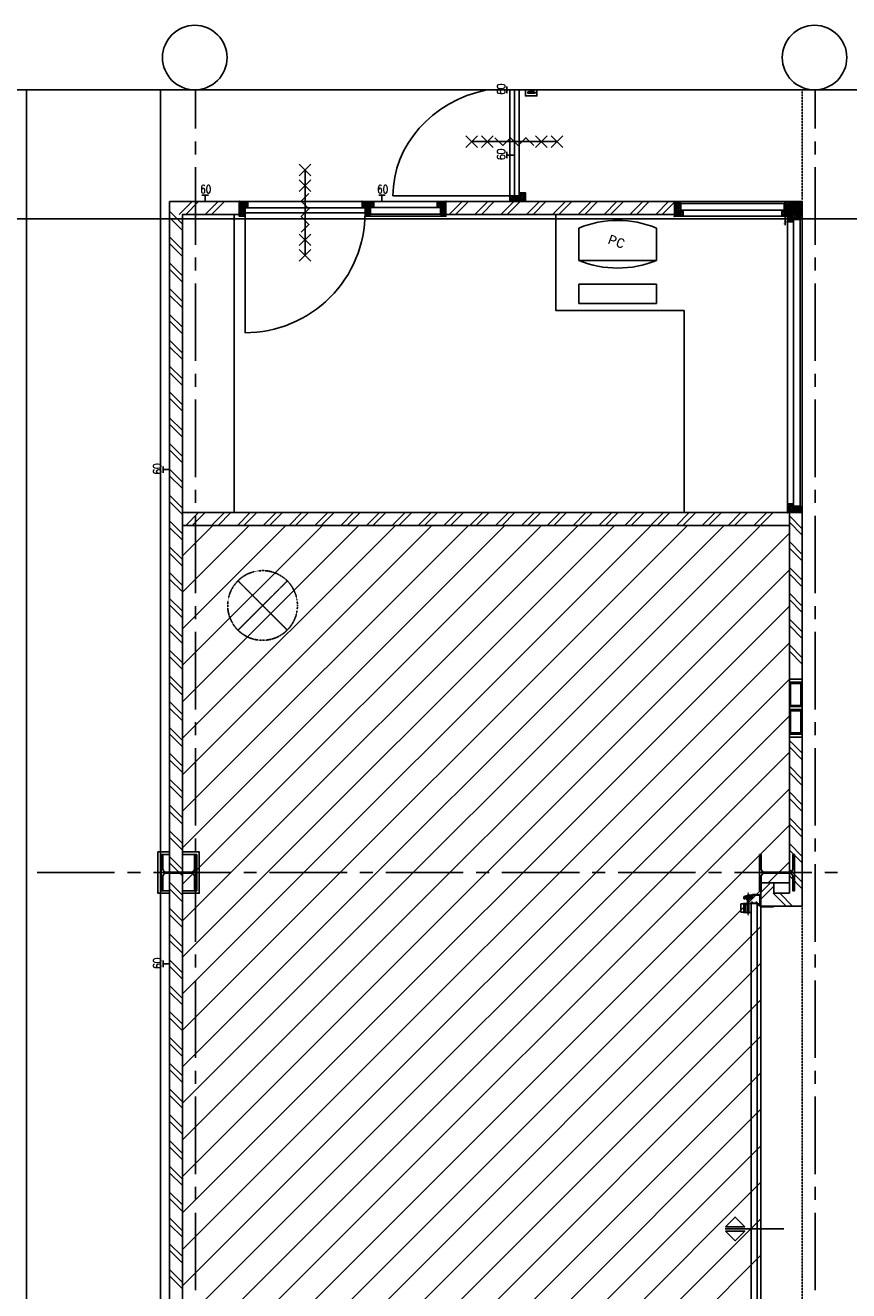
# Model space of a CAD drawing. Extents: x -66955 to 52345, y -20450 to 69550.
# Tile 33 of 94: x -54648 to -48270, y 59746 to 69550. Entities that reach past the tile are written whole.
import ezdxf
from ezdxf.enums import TextEntityAlignment as Align

# ---------------------------------------------------------------- set-up
doc = ezdxf.new("R2010")
doc.units = 0
doc.header["$MEASUREMENT"] = 0
for name, pattern in [('DASHDOT', [1, 0.5, -0.25, 0, -0.25]), ('DASHED', [0.75, 0.5, -0.25]), ('HIDDEN', [0.375, 0.25, -0.125])]:
    doc.linetypes.add(name, pattern=pattern)
doc.layers.get('DEFPOINTS').update_dxf_attribs({"linetype": 'CONTINUOUS'})
for name, color, linetype in [('-E2-', 7, 'CONTINUOUS'), ('BEGGR$--21-', 7, 'CONTINUOUS'), ('BEGGR$--22-', 7, 'CONTINUOUS'), ('BEGGR$--23-', 7, 'CONTINUOUS'), ('BEGGR$--28-', 7, 'CONTINUOUS'), ('BEGGR$--31-', 7, 'CONTINUOUS'), ('BEGGR$--32-', 7, 'CONTINUOUS'), ('BEGGR$--43-', 7, 'CONTINUOUS'), ('BEGGR$--71-', 7, 'CONTINUOUS'), ('BEGGR$--82-', 7, 'CONTINUOUS'), ('BEGGR$--85-', 7, 'CONTINUOUS'), ('BEGGR$--E5-', 7, 'CONTINUOUS'), ('BEGGR$--E6-', 7, 'CONTINUOUS'), ('STRAMIEN--05-', 7, 'CONTINUOUS'), ('STRAMIEN--E7-', 7, 'CONTINUOUS')]:
    doc.layers.add(name, color=color, linetype=linetype)
doc.styles.add('MONOTXT', font='MONOTXT', dxfattribs={"height": 0.2})
doc.styles.add('ROMANS', font='ROMANS', dxfattribs={"height": 0.2})
doc.styles.add('txt', font='TXT', dxfattribs={"height": 0.2})
doc.dimstyles.new('MSADIM', dxfattribs={"dimtxt": 175, "dimasz": 175, "dimexe": 87.5, "dimexo": -87.5, "dimgap": 0, "dimtad": 1, "dimdec": 0, "dimzin": 2, "dimtxsty": 'txt', "dimtsz": 175, "dimcen": 175, "dimazin": 3, "dimtfac": 1, "dimtdec": 0, "dimtofl": 0, "dimtmove": 0, "dimatfit": 3, "dimtvp": 87.5, "dimtolj": 1, "dimtzin": 2})

# ---------------------------------------------------------------- blocks, each defined once
blk = doc.blocks.new('*O0')
at = {"layer": '-E2-', "color": 7, "linetype": 'CONTINUOUS'}
for points in [[(42000, -89500), (42000, 0), (-76800, 0), (-76800, -89500)], [(-75800, -1000), (41000, -1000), (41000, -79500), (-75800, -79500), (-75800, -1000)], [(41000, -1000), (-75800, -1000), (-75800, -79500), (41000, -79500)]]:
    blk.add_lwpolyline(points, close=True, dxfattribs=at)
blk = doc.blocks.new('A0100S')
at = {"layer": '-E2-', "color": 7, "linetype": 'CONTINUOUS'}
blk.add_blockref('*O0', (-42000, 89500), dxfattribs=at)
blk = doc.blocks.new('*O578')
at = {"layer": 'BEGGR$--82-', "color": 7, "linetype": 'CONTINUOUS'}
for p, q in [((-300, 292.5), (-300, 42.5)), ((300, 292.6), (299.9, 42.5)), ((-300, 42.5), (299.9, 42.5)), ((-300, -142.4), (0, -142.5)), ((-300, -142.4), (-300, -292.5)), ((0, -142.5), (300, -142.5)), ((300, -142.5), (300, -292.5)), ((-300, -292.5), (-0.1, -292.5)), ((-0.1, -292.5), (300, -292.5))]:
    blk.add_line(p, q, dxfattribs=at)
at = {"layer": 'BEGGR$--82-', "color": 7, "linetype": 'CONTINUOUS', "extrusion": (0, 0, -1)}
for centre, start, end in [((0, -427.5), 67.38059, 112.62041), ((0, 762.5), 247.38065, 292.62035)]:
    blk.add_arc(centre, 780, start, end, dxfattribs=at)
at = {"layer": 'BEGGR$--82-', "color": 7, "linetype": 'CONTINUOUS', "style": 'MONOTXT'}
blk.add_text('PC', height=75, rotation=339.9995, dxfattribs=at).set_placement((-8.4, 187.9), align=Align.MIDDLE)
blk = doc.blocks.new('B28HE')
at = {"layer": 'BEGGR$--28-', "color": 5, "linetype": 'CONTINUOUS'}
for p, q in [((-4, -98), (-4, 98)), ((4, -98), (4, 98))]:
    blk.add_line(p, q, dxfattribs=at)
for points in [[(-28, 122), (-140, 122), (-140, 135), (140, 135), (140, 122), (28, 122)], [(-28, -122), (-140, -122), (-140, -135), (140, -135), (140, -122), (28, -122)]]:
    blk.add_lwpolyline(points, dxfattribs=at)
for centre, start, end in [((-28, 98), 0, 90), ((28, 98), 90, 180), ((-28, -98), 270, 360), ((28, -98), 180, 270)]:
    blk.add_arc(centre, 24, start, end, dxfattribs=at)
blk = doc.blocks.new('*O614')
at = {"layer": 'BEGGR$--32-', "color": 7, "linetype": 'CONTINUOUS'}
for p, q in [((-494.36, 800), (-508.5, 785.86)), ((-480.22, 800), (-508.5, 771.72)), ((-508.5, 800), (-461.5, 753)), ((-475.07, 791), (-508.5, 757.57)), ((-460.93, 791), (-508.5, 743.43)), ((-508.5, 785.86), (-461.5, 738.86)), ((-446.79, 791), (-504.79, 733)), ((-494.36, 800), (-452.36, 758)), ((-432.65, 791), (-490.65, 733)), ((-480.22, 800), (-478.5, 798.28)), ((-471.22, 791), (-438.22, 758)), ((-457.07, 791), (-424.07, 758)), ((-409.51, 800), (-451.51, 758)), ((-442.93, 791), (-410.5, 758.57)), ((-395.36, 800), (-437.36, 758)), ((-428.79, 791), (-401.79, 764)), ((-423.65, 800), (-424.5, 799.15)), ((-423.65, 800), (-394.5, 770.85)), ((-394.5, 786.72), (-423.22, 758)), ((-409.51, 800), (-394.5, 784.99)), ((-395.36, 800), (-394.5, 799.14)), ((-508.5, 771.72), (-469.78, 733)), ((-508.5, 757.57), (-483.93, 733)), ((-508.5, 743.43), (-498.07, 733)), ((-461.5, 748.01), (-476.51, 733)), ((-461.5, 733.86), (-462.36, 733)), ((-394.5, 772.58), (-403.08, 764)), ((-508.5, 235.85), (-503.35, 241)), ((-508.5, 221.71), (-489.21, 241)), ((-508.5, 207.57), (-475.07, 241)), ((-508.5, 193.43), (-461.5, 240.43)), ((-448.65, 176), (-508.5, 235.85)), ((-508.5, 179.28), (-461.5, 226.28)), ((-461.5, 174.71), (-508.5, 221.71)), ((-508.5, 165.14), (-457.64, 216)), ((-508.5, 151), (-443.5, 216)), ((-461.5, 160.57), (-508.5, 207.57)), ((-434.51, 176), (-499.51, 241)), ((-494.36, 151), (-429.36, 216)), ((-461.5, 217.14), (-485.36, 241)), ((-461.5, 231.28), (-471.22, 241)), ((-420.36, 176), (-460.36, 216)), ((-455.22, 176), (-415.22, 216)), ((-410.5, 180.28), (-446.22, 216)), ((-441.07, 176), (-407.07, 210)), ((-398.08, 182), (-432.08, 216)), ((-426.93, 176), (-394.5, 208.43)), ((-394.5, 192.56), (-417.94, 216)), ((-394.5, 206.71), (-397.79, 210)), ((-466.07, 151), (-508.5, 193.43)), ((-480.22, 151), (-508.5, 179.28)), ((-494.36, 151), (-508.5, 165.14)), ((-480.22, 151), (-461.5, 169.72)), ((-466.07, 151), (-461.5, 155.57)), ((-412.79, 176), (-410.5, 178.29)), ((-406.79, 182), (-394.5, 194.29)), ((-508.5, -743.43), (-498.07, -733)), ((-508.5, -757.57), (-483.93, -733)), ((-508.5, -771.72), (-469.78, -733)), ((-508.5, -785.86), (-461.5, -738.86)), ((-460.93, -791), (-508.5, -743.43)), ((-508.5, -800), (-461.5, -753)), ((-475.07, -791), (-508.5, -757.57)), ((-480.22, -800), (-508.5, -771.72)), ((-446.79, -791), (-504.79, -733)), ((-494.36, -800), (-452.36, -758)), ((-432.65, -791), (-490.65, -733)), ((-461.5, -748.01), (-476.51, -733)), ((-471.22, -791), (-438.22, -758)), ((-461.5, -733.86), (-462.36, -733)), ((-457.07, -791), (-424.07, -758)), ((-409.51, -800), (-451.51, -758)), ((-442.93, -791), (-410.5, -758.57)), ((-395.36, -800), (-437.36, -758)), ((-428.79, -791), (-401.79, -764)), ((-423.65, -800), (-394.5, -770.85)), ((-394.5, -786.72), (-423.22, -758)), ((-394.5, -772.58), (-403.08, -764)), ((-494.36, -800), (-508.5, -785.86)), ((-480.22, -800), (-478.5, -798.28)), ((-423.65, -800), (-424.5, -799.15)), ((-409.51, -800), (-394.5, -784.99)), ((-395.36, -800), (-394.5, -799.14))]:
    blk.add_line(p, q, dxfattribs=at)
for points in [[(-508.5, 800), (-508.5, 733), (-461.5, 733), (-461.5, 758), (-410.5, 758), (-410.5, 764), (-394.5, 764), (-394.5, 800), (-424.5, 800), (-424.5, 791), (-478.5, 791), (-478.5, 800)], [(-508.5, 800), (-508.5, 733), (-461.5, 733), (-461.5, 758), (-410.5, 758), (-410.5, 764), (-394.5, 764), (-394.5, 800), (-424.5, 800), (-424.5, 791), (-478.5, 791), (-478.5, 800)], [(-508.5, 241), (-508.5, 733), (-461.5, 733), (-461.5, 241)], [(-461.5, 758), (-461.5, 216), (-410.5, 216), (-410.5, 758)], [(-410.5, 210), (-410.5, 764), (-394.5, 764), (-394.5, 210)], [(-508.5, 151), (-508.5, 241), (-461.5, 241), (-461.5, 216), (-410.5, 216), (-410.5, 210), (-394.5, 210), (-394.5, 182), (-410.5, 182), (-410.5, 176), (-461.5, 176), (-461.5, 151)], [(-508.5, 151), (-508.5, 241), (-461.5, 241), (-461.5, 216), (-410.5, 216), (-410.5, 210), (-394.5, 210), (-394.5, 182), (-410.5, 182), (-410.5, 176), (-461.5, 176), (-461.5, 151)], [(-459.5, -756), (-459.5, 174), (-421.5, 174), (-421.5, -756)], [(-508.5, -800), (-508.5, -733), (-461.5, -733), (-461.5, -758), (-410.5, -758), (-410.5, -764), (-394.5, -764), (-394.5, -800), (-424.5, -800), (-424.5, -791), (-478.5, -791), (-478.5, -800)], [(-508.5, -800), (-508.5, -733), (-461.5, -733), (-461.5, -758), (-410.5, -758), (-410.5, -764), (-394.5, -764), (-394.5, -800), (-424.5, -800), (-424.5, -791), (-478.5, -791), (-478.5, -800)]]:
    blk.add_lwpolyline(points, close=True, dxfattribs=at)
blk.add_lwpolyline([(-421.5, 174, -0.4142136), (508.5, -756), (-421.5, -756), (-421.5, 174)], format="xyb", dxfattribs=at)
for p in [(-508.5, 800), (-508.5, 151), (-508.5, -800)]:
    blk.add_point(p, dxfattribs=at)
at = {"layer": 'BEGGR$--32-', "color": 7, "linetype": 'CONTINUOUS', "style": 'txt'}
for rotation, p in [(180, (-432.5, 777)), (90, (-479.5, 172)), (180, (-432.5, -767))]:
    blk.add_text('67x114', height=10, rotation=rotation, dxfattribs=at).set_placement(p)
blk = doc.blocks.new('BI$AS')
at = {"layer": 'BEGGR$--32-', "color": 7, "linetype": 'CONTINUOUS'}
blk.add_blockref('*O614', (508.5, -800), dxfattribs=at)
blk = doc.blocks.new('*O615')
at = {"layer": 'BEGGR$--E6-', "color": 7, "linetype": 'CONTINUOUS'}
for p, q in [((-45, 375), (45, 285)), ((-45, 285), (45, 375)), ((0, 330), (0, -330)), ((-45, 255), (45, 165)), ((-45, 165), (45, 255)), ((-45, -165), (45, -255)), ((-45, -255), (45, -165)), ((-45, -285), (45, -375)), ((-45, -375), (45, -285))]:
    blk.add_line(p, q, dxfattribs=at)
blk.add_lwpolyline([(30, 150), (-30, 90), (30.02, 30), (-30, -30), (30, -90), (-30, -150)], dxfattribs=at)
blk = doc.blocks.new('*O652')
at = {"layer": 'BEGGR$--23-', "color": 7, "linetype": 'HIDDEN'}
for p, q in [((-190.9, -190.9), (190.9, 190.9)), ((-190.9, 190.9), (190.9, -190.9))]:
    blk.add_line(p, q, dxfattribs=at)
blk.add_circle((0, 0), 270, dxfattribs=at)
blk = doc.blocks.new('*O658')
at = {"layer": 'BEGGR$--E6-', "color": 7, "linetype": 'CONTINUOUS'}
for p, q in [((-285.02, 45), (-375.02, -45)), ((-375.02, 45), (-285.02, -45)), ((330, 0), (-330.02, 0)), ((-165, 45), (-255.02, -45)), ((-255, 45), (-165, -45)), ((255, 45), (165, -45)), ((165, 45), (255, -45)), ((375, 45), (285, -45)), ((285, 45), (375, -45))]:
    blk.add_line(p, q, dxfattribs=at)
blk.add_lwpolyline([(150, -30), (90, 30), (30, -30.02), (-30, 30), (-90, -30), (-150, 30)], dxfattribs=at)
blk = doc.blocks.new('*O661')
at = {"layer": 'BEGGR$--32-', "color": 7, "linetype": 'CONTINUOUS'}
for points in [[(50, -225), (50, 225), (-50, 225), (-50, -225)], [(50, 11), (50, 201), (-50, 201), (-50, 11)], [(40, 21), (40, 191), (-40, 191), (-40, 21)], [(50, -202), (50, -12), (-50, -12), (-50, -202)], [(40, -192), (40, -22), (-40, -22), (-40, -192)]]:
    blk.add_lwpolyline(points, close=True, dxfattribs=at)
blk = doc.blocks.new('*O678')
at = {"layer": 'BEGGR$--32-', "color": 7, "linetype": 'CONTINUOUS'}
blk.add_line((278.5, 0), (-176.5, 0), dxfattribs=at)
for points in [[(-173.5, 16.66), (-98.5, 91.66), (-23.5, 16.66)], [(-173.5, -16.66), (-98.5, -91.66), (-23.5, -16.66)]]:
    blk.add_lwpolyline(points, close=True, dxfattribs=at)
blk = doc.blocks.new('*O727')
at = {"layer": 'BEGGR$--21-', "color": 7, "linetype": 'CONTINUOUS'}
blk.add_line((-82.5, -6.2), (17.5, -6.2), dxfattribs=at)
blk.add_line((-82.5, -6.2), (17.5, -6.2), dxfattribs=at)
at = {"layer": 'BEGGR$--71-', "color": 7, "linetype": 'DASHDOT'}
blk.add_line((-182, -76.9), (-182, 100.6), dxfattribs=at)
at = {"layer": 'BEGGR$--71-', "color": 7, "linetype": 'CONTINUOUS'}
for p, q in [((-187.2, -52.4), (-187.2, 12.5)), ((-187.2, 11.8), (-175.9, 11.8)), ((-185.5, 45.7), (-185.5, -63.9)), ((-178.4, 45.2), (-178.4, -63.9)), ((-176.8, -52.4), (-176.8, 12.3)), ((-113.5, 0.6), (-88.3, 0.6)), ((-110.5, 11.4), (-90.9, 11.4)), ((-187.2, -52.4), (-175.9, -52.4)), ((-185.5, -63.9), (-178.4, -63.9))]:
    blk.add_line(p, q, dxfattribs=at)
for points in [[(-203.1, -51.7), (-203.1, 11.6), (-237.5, 11.6), (-237.5, -51.7)], [(-187.2, -55.7), (-187.2, 15.6), (-216.3, 15.6), (-216.3, -55.7)], [(-175.9, -52.4), (-175.9, 11.8), (-187.2, 11.8), (-187.2, -52.4)], [(-159.5, 18.8), (-159.5, -67.4), (-159.5, 18.8)], [(-142.4, 81.9), (-115.7, 81.9), (-142.4, 81.9)], [(-87.5, -11.2), (12.5, -11.2), (12.5, -6.2), (-82.5, -6.2), (-82.5, 88.8), (-87.5, 88.8)]]:
    blk.add_lwpolyline(points, close=True, dxfattribs=at)
for points in [[(-184.8, 73.7), (-156.5, 73.6, -0.412984), (-151.5, 68.6), (-151.5, 53.3), (-148.5, 53.3), (-148.5, 68.6, 0.414214), (-156.5, 76.6), (-185.7, 76.6), (-212.3, 68.3, 0.329693), (-215.8, 63.5), (-215.8, 56.1, 0.319555), (-212.4, 51.4), (-206.2, 49.3), (-205.2, 52.1), (-211.4, 54.2, -0.319555), (-212.8, 56.1), (-212.8, 63.5, -0.329693), (-211.4, 65.4), (-211.4, 65.5), (-184.8, 73.7)], [(-204.4, 66.3), (-188.1, 66.3), (-159.5, 66.3, -0.414214), (-154.5, 61.3), (-154.5, 59.3, -0.414214), (-159.5, 54.3), (-204.4, 54.3, -0.414214), (-209.4, 59.3), (-209.4, 61.3, -0.414214), (-204.4, 66.3)], [(-204.4, 66.3), (-188.1, 66.3), (-159.5, 66.3, -0.414214), (-154.5, 61.3), (-154.5, 59.3, -0.414214), (-159.5, 54.3), (-204.4, 54.3, -0.414214), (-209.4, 59.3), (-209.4, 61.3, -0.414214), (-204.4, 66.3)], [(-151.7, 80), (-147.2, 83.3, -0.161134), (-142.4, 84.9), (-115.7, 84.9), (-115.7, 82.2), (-115.7, 81.9), (-142.4, 81.9, 0.161134), (-145.4, 80.9), (-149.9, 77.6, -0.161134), (-152.9, 76.6), (-185.7, 76.6), (-185.7, 76.8), (-185.7, 79.6), (-152.9, 79.6, 0.161134), (-151.7, 80), (-151.7, 80)], [(-110.5, 0.6), (-110.5, 18.8, 0.414214), (-116.5, 24.8), (-117, 24.8, 0.414214), (-123, 18.8), (-123, 17.8), (-145.4, 17.8), (-145.4, 18.8, 0.414214), (-151.4, 24.8), (-153.5, 24.8, 0.414214), (-159.5, 18.8), (-159.5, -67.4)], [(-157.5, 18.8, -0.414214), (-153.5, 22.8), (-151.4, 22.8, -0.414214), (-147.4, 18.8), (-147.4, 15.8), (-121, 15.8), (-121, 18.8, -0.414214), (-117, 22.8), (-116.5, 22.8, -0.414214), (-112.5, 18.8), (-112.5, 0.6), (-110.5, 0.6), (-110.5, 18.8, 0.414214), (-116.5, 24.8), (-117, 24.8, 0.414214), (-123, 18.8), (-123, 17.8), (-145.4, 17.8), (-145.4, 18.8, 0.414214), (-151.4, 24.8), (-153.5, 24.8, 0.414214), (-159.5, 18.8), (-159.5, -67.4), (-157.5, -67.4), (-157.5, 18.8)], [(-112.5, 0.6), (-112.5, 18.8, 0.414214), (-116.5, 22.8), (-117, 22.8, 0.414214), (-121, 18.8), (-121, 15.8), (-147.4, 15.8), (-147.4, 18.8, 0.414214), (-151.4, 22.8), (-153.5, 22.8, 0.414214), (-157.5, 18.8), (-157.5, -67.4)], [(-90.5, 9.6), (-90.5, 76.7, 0.414214), (-92.5, 78.7), (-141, 78.7), (-141, 81.7), (-92.5, 81.7, -0.414214), (-87.5, 76.7), (-87.5, 9.6, -0.414214), (-92.5, 4.6), (-103, 4.6), (-103, 7.6), (-92.5, 7.6, 0.414214), (-90.5, 9.6)]]:
    blk.add_lwpolyline(points, format="xyb", dxfattribs=at)
for points in [[(-196, 54.2), (-196, 48.8), (-167.3, 48.8), (-167.3, 54.6)], [(-192.1, 48.8), (-192.1, 45.3), (-172, 45.3), (-172, 48.8)], [(-160.1, 15.6), (-175.9, 15.6), (-175.9, -55.7), (-160.3, -55.7)], [(-157.5, 15.8), (-112.5, 15.8), (-112.5, -100.6)]]:
    blk.add_lwpolyline(points, dxfattribs=at)
at = {"layer": 'BEGGR$--85-', "color": 7, "linetype": 'CONTINUOUS'}
for q in [(237.5, 47.2), (184.1, -6.2)]:
    blk.add_line((237.5, -6.2), q, dxfattribs=at)
blk = doc.blocks.new('*N747')
at = {"layer": 'BEGGR$--28-', "color": 7, "linetype": 'CONTINUOUS'}
for p, q in [((-48767.57, 68077), (-48755.57, 68065)), ((-48755.57, 68071), (-48767.57, 68071)), ((-48761.57, 68001.09), (-48761.57, 68071)), ((-48755.57, 68022), (-48767.57, 68034)), ((-48755.57, 68028), (-48767.57, 68028))]:
    blk.add_line(p, q, dxfattribs=at)
at = {"layer": 'DEFPOINTS', "color": 0, "linetype": 'BYBLOCK'}
for p in [(-48744, 68071), (-48767.57, 68009.81), (-48761.57, 68028), (-48744, 68028)]:
    blk.add_point(p, dxfattribs=at).dxf.unprotected_set("ltscale", 0)
at = {"layer": 'BEGGR$--28-', "color": 7, "linetype": 'CONTINUOUS', "insert": (-48767.57, 68001.09), "char_height": 12, "width": 116.16, "attachment_point": 4, "rotation": 90, "style": 'txt'}
blk.add_mtext('{\\A0;43}', dxfattribs=at)

msp = doc.modelspace()

# ---------------------------------------------------------------- linework, layer by layer
at = {"layer": 'BEGGR$--21-', "color": 7, "linetype": 'CONTINUOUS'}
for p, q in [((-53530, 68185), (-53530, 56075)), ((-52990, 68085), (-52990, 68185)), ((-51390, 68085), (-51390, 68185)), ((-49619.99, 68085), (-49619.99, 68185)), ((-53530, 68110), (-53430, 68010)), ((-53530, 68060), (-53430, 67960)), ((-53430, 68085), (-53430, 50685)), ((-53530, 67910), (-53430, 67810)), ((-53530, 67860), (-53430, 67760)), ((-53530, 67710), (-53430, 67610)), ((-53530, 67660), (-53430, 67560)), ((-53530, 67510), (-53430, 67410)), ((-53530, 67460), (-53430, 67360)), ((-53530, 67310), (-53430, 67210)), ((-53530, 67260), (-53430, 67160)), ((-53530, 67110), (-53430, 67010)), ((-53530, 67060), (-53430, 66960)), ((-53530, 66910), (-53430, 66810)), ((-53530, 66860), (-53430, 66760)), ((-53530, 66710), (-53430, 66610)), ((-53530, 66660), (-53430, 66560)), ((-53530, 66510), (-53430, 66410)), ((-53530, 66460), (-53430, 66360)), ((-53530, 66310), (-53430, 66210)), ((-53530, 66260), (-53430, 66160)), ((-53530, 66110), (-53430, 66010)), ((-53530, 66060), (-53430, 65960)), ((-53530, 65910), (-53430, 65810)), ((-53530, 65860), (-53430, 65760)), ((-53530, 65710), (-53430, 65610)), ((-53430, 65775), (-48730, 65775)), ((-53430, 65675), (-53430, 65775)), ((-53405, 65675), (-53305, 65775)), ((-53355, 65675), (-53255, 65775)), ((-53205, 65675), (-53105, 65775)), ((-53155, 65675), (-53055, 65775)), ((-53005, 65675), (-52905, 65775)), ((-52955, 65675), (-52855, 65775)), ((-52805, 65675), (-52705, 65775)), ((-52755, 65675), (-52655, 65775)), ((-52605, 65675), (-52505, 65775)), ((-52555, 65675), (-52455, 65775)), ((-52405, 65675), (-52305, 65775)), ((-52355, 65675), (-52255, 65775)), ((-52205, 65675), (-52105, 65775)), ((-52155, 65675), (-52055, 65775)), ((-52005, 65675), (-51905, 65775)), ((-51955, 65675), (-51855, 65775)), ((-51805, 65675), (-51705, 65775)), ((-51755, 65675), (-51655, 65775)), ((-51605, 65675), (-51505, 65775)), ((-51555, 65675), (-51455, 65775)), ((-51405, 65675), (-51305, 65775)), ((-51355, 65675), (-51255, 65775)), ((-51205, 65675), (-51105, 65775)), ((-51155, 65675), (-51055, 65775)), ((-51005, 65675), (-50905, 65775)), ((-50955, 65675), (-50855, 65775)), ((-50805, 65675), (-50705, 65775)), ((-50755, 65675), (-50655, 65775)), ((-50605, 65675), (-50505, 65775)), ((-50555, 65675), (-50455, 65775)), ((-50405, 65675), (-50305, 65775)), ((-50355, 65675), (-50255, 65775)), ((-50205, 65675), (-50105, 65775)), ((-50155, 65675), (-50055, 65775)), ((-50005, 65675), (-49905, 65775)), ((-49955, 65675), (-49855, 65775)), ((-49805, 65675), (-49705, 65775)), ((-49755, 65675), (-49655, 65775)), ((-49605, 65675), (-49505, 65775)), ((-49555, 65675), (-49455, 65775)), ((-49405, 65675), (-49305, 65775)), ((-49355, 65675), (-49255, 65775)), ((-49205, 65675), (-49105, 65775)), ((-49155, 65675), (-49055, 65775)), ((-49005, 65675), (-48905, 65775)), ((-48955, 65675), (-48855, 65775)), ((-48730, 65675), (-48730, 65775)), ((-48730, 65775), (-48630, 65775)), ((-53530, 65660), (-53430, 65560)), ((-53430, 65675), (-48730, 65675)), ((-53530, 65510), (-53430, 65410)), ((-53530, 65460), (-53430, 65360)), ((-53530, 65310), (-53430, 65210)), ((-53530, 65260), (-53430, 65160)), ((-53530, 65110), (-53430, 65010)), ((-53530, 65060), (-53430, 64960)), ((-53530, 64910), (-53430, 64810)), ((-53530, 64860), (-53430, 64760)), ((-53530, 64710), (-53430, 64610)), ((-53530, 64660), (-53430, 64560)), ((-53530, 64510), (-53430, 64410)), ((-53530, 64460), (-53430, 64360)), ((-48730, 64484.99), (-48630, 64484.99)), ((-53530, 64310), (-53430, 64210)), ((-53530, 64260), (-53430, 64160)), ((-53530, 64110), (-53430, 64010)), ((-53530, 64060), (-53430, 63960)), ((-48730, 64034.99), (-48630, 64034.99)), ((-53530, 63910), (-53430, 63810)), ((-53530, 63860), (-53430, 63760)), ((-53530, 63710), (-53430, 63610)), ((-53530, 63660), (-53430, 63560)), ((-53530, 63510), (-53430, 63410)), ((-53530, 63460), (-53430, 63360)), ((-53530, 63310), (-53430, 63210)), ((-53530, 63260), (-53430, 63160)), ((-53530, 63110), (-53430, 63010)), ((-53530, 63060), (-53430, 62960)), ((-53530, 62910), (-53430, 62810)), ((-53530, 62860), (-53430, 62760)), ((-53530, 62710), (-53430, 62610)), ((-53530, 62660), (-53430, 62560)), ((-53530, 62510), (-53430, 62410)), ((-53530, 62460), (-53430, 62360)), ((-53530, 62310), (-53430, 62210)), ((-53530, 62260), (-53430, 62160)), ((-53530, 62110), (-53430, 62010)), ((-53530, 62060), (-53430, 61960)), ((-53530, 61910), (-53430, 61810)), ((-53530, 61860), (-53430, 61760)), ((-53530, 61710), (-53430, 61610)), ((-53530, 61660), (-53430, 61560)), ((-53530, 61510), (-53430, 61410)), ((-53530, 61460), (-53430, 61360)), ((-53530, 61310), (-53430, 61210)), ((-53530, 61260), (-53430, 61160)), ((-53530, 61110), (-53430, 61010)), ((-53530, 61060), (-53430, 60960)), ((-53530, 60910), (-53430, 60810)), ((-53530, 60860), (-53430, 60760)), ((-53530, 60710), (-53430, 60610)), ((-53530, 60660), (-53430, 60560)), ((-53530, 60510), (-53430, 60410)), ((-53530, 60460), (-53430, 60360)), ((-53530, 60310), (-53430, 60210)), ((-53530, 60260), (-53430, 60160)), ((-53530, 60110), (-53430, 60010)), ((-53530, 60060), (-53430, 59960)), ((-53530, 59910), (-53430, 59810)), ((-53530, 59860), (-53430, 59760))]:
    msp.add_line(p, q, dxfattribs=at)
msp.add_lwpolyline([(-49025, 62746.11), (-49025, 57703), (-48980, 57703), (-48980, 62746.11)], close=True, dxfattribs=at)
at = {"layer": 'BEGGR$--22-', "color": 7, "linetype": 'HIDDEN'}
for p, q in [((-48630, 69050), (-48630, 68199)), ((-48630, 57725), (-48630, 62724.99))]:
    msp.add_line(p, q, dxfattribs=at)
at = {"layer": 'BEGGR$--22-', "color": 7, "linetype": 'CONTINUOUS'}
for p, q in [((-53530, 68185), (-52990, 68185)), ((-53455, 68085), (-53355, 68185)), ((-53405, 68085), (-53305, 68185)), ((-53255, 68085), (-53155, 68185)), ((-53205, 68085), (-53105, 68185)), ((-51390, 68185), (-49619.99, 68185)), ((-51365, 68085), (-51265, 68185)), ((-51315, 68085), (-51215, 68185)), ((-51165, 68085), (-51065, 68185)), ((-51115, 68085), (-51015, 68185)), ((-50965, 68085), (-50865, 68185)), ((-50915, 68085), (-50815, 68185)), ((-50765, 68085), (-50665, 68185)), ((-50715, 68085), (-50615, 68185)), ((-50565, 68085), (-50465, 68185)), ((-50515, 68085), (-50415, 68185)), ((-50365, 68085), (-50265, 68185)), ((-50315, 68085), (-50215, 68185)), ((-50165, 68085), (-50065, 68185)), ((-50115, 68085), (-50015, 68185)), ((-49965, 68085), (-49865, 68185)), ((-49915, 68085), (-49815, 68185)), ((-49765, 68085), (-49665, 68185)), ((-49715, 68085), (-49620, 68180)), ((-53430, 68085), (-52990, 68085)), ((-51390, 68085), (-49619.99, 68085)), ((-48730, 65775), (-48730, 64484.99)), ((-48730, 65750), (-48630, 65650)), ((-48730, 65700), (-48630, 65600)), ((-48630, 65775), (-48630, 64484.99)), ((-48730, 65550), (-48630, 65450)), ((-48730, 65500), (-48630, 65400)), ((-48730, 65350), (-48630, 65250)), ((-48730, 65300), (-48630, 65200)), ((-48730, 65150), (-48630, 65050)), ((-48730, 65100), (-48630, 65000)), ((-48730, 64950), (-48630, 64850)), ((-48730, 64900), (-48630, 64800)), ((-48730, 64750), (-48630, 64650)), ((-48730, 64700), (-48630, 64600)), ((-48730, 64034.99), (-48730, 62825)), ((-48630, 64034.99), (-48630, 62725)), ((-48730, 64009.99), (-48630, 63909.99)), ((-48730, 63959.99), (-48630, 63859.99)), ((-48730, 63809.99), (-48630, 63709.99)), ((-48730, 63759.99), (-48630, 63659.99)), ((-48730, 63609.99), (-48630, 63509.99)), ((-48730, 63559.99), (-48630, 63459.99)), ((-48730, 63409.99), (-48630, 63309.99)), ((-48730, 63359.99), (-48630, 63259.99)), ((-48730, 63209.99), (-48630, 63109.99)), ((-48730, 63159.99), (-48630, 63059.99)), ((-48730, 63009.99), (-48630, 62909.99)), ((-48730, 62959.99), (-48630, 62859.99)), ((-48950, 62830), (-48875, 62905)), ((-48950, 62905), (-48850, 62905)), ((-48950, 62780), (-48850, 62880)), ((-48755, 62725), (-48855, 62825)), ((-48705, 62725), (-48805, 62825))]:
    msp.add_line(p, q, dxfattribs=at)
for points in [[(-48630, 62725), (-48950, 62725), (-48950, 62905)], [(-48730, 62825), (-48850, 62825), (-48850, 62905)]]:
    msp.add_lwpolyline(points, dxfattribs=at)
at = {"layer": 'BEGGR$--28-', "color": 5, "linetype": 'CONTINUOUS'}
msp.add_line((-53600, 69050), (-53600, 13301.89), dxfattribs=at)
at = {"layer": 'BEGGR$--28-', "color": 7, "linetype": 'CONTINUOUS'}
for points in [[(-53530, 62825), (-53530, 62845), (-53600, 62845), (-53600, 63125), (-53530, 63125), (-53530, 63145), (-53620, 63145), (-53620, 62825)], [(-53430, 62825), (-53430, 62845), (-53320, 62845), (-53320, 63125), (-53430, 63125), (-53430, 63145), (-53300, 63145), (-53300, 62825)]]:
    msp.add_lwpolyline(points, close=True, dxfattribs=at)
at = {"layer": 'BEGGR$--31-', "color": 7, "linetype": 'CONTINUOUS'}
for p, q in [((-48642, 68095), (-48720, 68173)), ((-48649.07, 68095), (-48720, 68165.93)), ((-48656.14, 68095), (-48720, 68158.86)), ((-48663.21, 68095), (-48720, 68151.79)), ((-48670.28, 68095), (-48720, 68144.72)), ((-48647, 68185), (-48714.99, 68185)), ((-48647, 68180), (-48714.99, 68180)), ((-48647, 68175), (-48714.99, 68175)), ((-48642, 68102.07), (-48712.93, 68173)), ((-48642, 68109.14), (-48705.86, 68173)), ((-48642, 68116.21), (-48698.79, 68173)), ((-48642, 68123.28), (-48691.72, 68173)), ((-48642, 68130.36), (-48684.64, 68173)), ((-48642, 68137.43), (-48677.57, 68173)), ((-48642, 68144.5), (-48670.5, 68173)), ((-48642, 68151.57), (-48663.43, 68173)), ((-48642, 68158.64), (-48656.36, 68173)), ((-48642, 68165.71), (-48649.29, 68173)), ((-48642, 68172.78), (-48642.22, 68173)), ((-48640, 68100.01), (-48640, 68185)), ((-48635, 68100.01), (-48635, 68185)), ((-48677.36, 68095), (-48720, 68137.64)), ((-48684.43, 68095), (-48720, 68130.57)), ((-48691.5, 68095), (-48720, 68123.5)), ((-48698.57, 68095), (-48720, 68116.43)), ((-48705.64, 68095), (-48720, 68109.36)), ((-48712.71, 68095), (-48720, 68102.29)), ((-48719.78, 68095), (-48720, 68095.22))]:
    msp.add_line(p, q, dxfattribs=at)
for points in [[(-48642, 68173), (-48642, 68095), (-48720, 68095), (-48720, 68173)], [(-48720, 68173), (-48642, 68173), (-48642, 68095), (-48720, 68095)], [(-48647, 68185), (-48714.99, 68185), (-48714.99, 68173), (-48647, 68173)], [(-48630, 68100.01), (-48630, 68185), (-48642, 68185), (-48642, 68100.01)]]:
    msp.add_lwpolyline(points, close=True, dxfattribs=at)
for p in [(-48720, 68173), (-48642, 68095)]:
    msp.add_point(p, dxfattribs=at)
at = {"layer": 'BEGGR$--32-', "color": 1, "linetype": 'CONTINUOUS'}
for p, q in [((-50917, 69025), (-50917, 69075)), ((-50867, 69050), (-50917, 69050)), ((-50917, 68520), (-50917, 68570)), ((-50867, 68545), (-50917, 68545))]:
    msp.add_line(p, q, dxfattribs=at)
at = {"layer": 'BEGGR$--32-', "color": 7, "linetype": 'CONTINUOUS'}
for p, q in [((-50848.85, 68194), (-50790.85, 68252)), ((-50834.71, 68194), (-50776.71, 68252)), ((-50820.57, 68194), (-50773, 68241.57)), ((-50820, 68236.99), (-50804.99, 68252)), ((-50820, 68251.14), (-50819.14, 68252)), ((-50773, 68199.14), (-50820, 68246.14)), ((-50773, 68213.28), (-50811.72, 68252)), ((-50773, 68227.43), (-50797.57, 68252)), ((-50773, 68241.57), (-50783.43, 68252)), ((-50887, 68198.28), (-50858.28, 68227)), ((-50887, 68212.42), (-50878.42, 68221)), ((-50857.85, 68185), (-50887, 68214.15)), ((-50871.99, 68185), (-50887, 68200.01)), ((-50886.14, 68185), (-50887, 68185.86)), ((-50886.14, 68185), (-50844.14, 68227)), ((-50852.71, 68194), (-50879.71, 68221)), ((-50871.99, 68185), (-50829.99, 68227)), ((-50838.57, 68194), (-50871, 68226.43)), ((-50857.85, 68185), (-50857, 68185.85)), ((-50824.43, 68194), (-50857.43, 68227)), ((-50810.28, 68194), (-50843.28, 68227)), ((-50787.14, 68185), (-50829.14, 68227)), ((-50773, 68185), (-50820, 68232)), ((-50806.43, 68194), (-50773, 68227.43)), ((-50801.28, 68185), (-50803, 68186.72)), ((-50801.28, 68185), (-50773, 68213.28)), ((-50787.14, 68185), (-50773, 68199.14)), ((-49619.99, 68155.85), (-49590.84, 68185)), ((-49619.99, 68169.99), (-49604.98, 68185)), ((-49619.99, 68184.14), (-49619.13, 68185)), ((-49619.99, 68184.14), (-49569.99, 68134.14)), ((-49619.99, 68169.99), (-49569.99, 68119.99)), ((-49619.99, 68155.85), (-49619.14, 68155)), ((-49610.99, 68150.71), (-49576.7, 68185)), ((-49610.99, 68136.57), (-49575.99, 68171.57)), ((-49610.99, 68122.43), (-49569.99, 68163.43)), ((-49610.99, 68108.28), (-49569.99, 68149.28)), ((-49610.99, 68146.85), (-49552.99, 68088.85)), ((-49606.71, 68185), (-49569.99, 68148.28)), ((-49592.57, 68185), (-49569.99, 68162.42)), ((-49578.43, 68185), (-49575.99, 68182.56)), ((-48719.99, 68165.72), (-48786.99, 68098.72)), ((-48728.99, 68142.58), (-48786.99, 68084.58)), ((-48728.99, 68185), (-48769.99, 68144)), ((-48743.14, 68185), (-48769.99, 68158.15)), ((-48719.99, 68179.86), (-48769.99, 68129.86)), ((-48728.99, 68126.7), (-48769.99, 68167.7)), ((-48728.99, 68112.56), (-48769.99, 68153.56)), ((-48722.79, 68092.21), (-48769.99, 68139.42)), ((-48757.28, 68185), (-48763.99, 68178.29)), ((-48728.99, 68140.84), (-48763.99, 68175.84)), ((-48728.99, 68154.98), (-48759.01, 68185)), ((-48719.99, 68160.13), (-48744.86, 68185)), ((-48719.99, 68174.27), (-48730.72, 68185)), ((-49619.99, 68085.14), (-49569.99, 68135.14)), ((-49619.99, 68071), (-49569.99, 68121)), ((-49619.99, 68099.28), (-49618.27, 68101)), ((-49619.99, 68099.28), (-49591.71, 68071)), ((-49619.99, 68085.14), (-49605.85, 68071)), ((-49610.99, 68132.71), (-49552.99, 68074.71)), ((-49610.99, 68118.57), (-49563.42, 68071)), ((-49610.99, 68104.43), (-49577.56, 68071)), ((-49605.85, 68071), (-49558.85, 68118)), ((-49591.71, 68071), (-49552.99, 68109.72)), ((-49577.56, 68071), (-49552.99, 68095.57)), ((-49568, 68118), (-49552.99, 68102.99)), ((-49563.42, 68071), (-49552.99, 68081.43)), ((-49553.85, 68118), (-49552.99, 68117.14)), ((-48781.85, 68118), (-48786.99, 68112.86)), ((-48744, 68071), (-48786.99, 68113.99)), ((-48758.14, 68071), (-48786.99, 68099.85)), ((-48772.28, 68071), (-48786.99, 68085.71)), ((-48786.43, 68071), (-48786.99, 68071.56)), ((-48728.99, 68128.44), (-48786.43, 68071)), ((-48736.93, 68078.07), (-48776.86, 68118)), ((-48728.99, 68114.29), (-48772.28, 68071)), ((-48729.86, 68085.14), (-48769.99, 68125.27)), ((-48728.14, 68101), (-48758.14, 68071)), ((-48714, 68086.86), (-48744, 68056.86)), ((-48700.72, 68086), (-48744, 68042.72)), ((-48686.57, 68086), (-48744, 68028.57)), ((-48744, 68071), (-48701, 68028)), ((-48744, 68056.86), (-48715.14, 68028)), ((-48744, 68042.72), (-48729.28, 68028)), ((-48736.93, 68078.07), (-48697, 68038.14)), ((-48672.43, 68086), (-48730.43, 68028)), ((-48729.86, 68085.14), (-48689.72, 68045)), ((-48722.79, 68092.21), (-48675.57, 68045)), ((-48649.29, 68095), (-48716.29, 68028)), ((-48702.43, 68086), (-48661.43, 68045)), ((-48688.29, 68086), (-48647.29, 68045)), ((-48635.15, 68095), (-48685.15, 68045)), ((-48674.15, 68086), (-48639.15, 68051)), ((-48630, 68086.01), (-48671.01, 68045)), ((-48660.01, 68086), (-48630, 68055.99)), ((-48630, 68071.86), (-48656.86, 68045)), ((-48654.86, 68095), (-48630, 68070.14)), ((-48640.72, 68095), (-48630, 68084.28)), ((-48630, 68057.72), (-48636.72, 68051)), ((-48744, 68028.57), (-48743.43, 68028)), ((-48697, 68033.15), (-48702.15, 68028)), ((-48744, 65831.57), (-48733.57, 65842)), ((-48744, 65817.43), (-48719.43, 65842)), ((-48744, 65803.28), (-48705.28, 65842)), ((-48744, 65789.14), (-48697, 65836.14)), ((-48696.43, 65784), (-48744, 65831.57)), ((-48744, 65775), (-48694, 65825)), ((-48710.57, 65784), (-48744, 65817.43)), ((-48715.72, 65775), (-48744, 65803.28)), ((-48729.86, 65775), (-48744, 65789.14)), ((-48682.29, 65784), (-48740.29, 65842)), ((-48729.86, 65775), (-48679.86, 65825)), ((-48668.15, 65784), (-48726.15, 65842)), ((-48697, 65826.99), (-48712.01, 65842)), ((-48706.72, 65784), (-48665.72, 65825)), ((-48697, 65841.14), (-48697.86, 65842)), ((-48645.01, 65775), (-48695.01, 65825)), ((-48692.57, 65784), (-48651.57, 65825)), ((-48630.86, 65775), (-48680.86, 65825)), ((-48678.43, 65784), (-48643.43, 65819)), ((-48630, 65788.28), (-48666.72, 65825)), ((-48664.29, 65784), (-48630, 65818.29)), ((-48659.15, 65775), (-48630, 65804.15)), ((-48630, 65802.42), (-48652.58, 65825)), ((-48645.01, 65775), (-48630, 65790.01)), ((-48630, 65816.56), (-48632.44, 65819)), ((-48715.72, 65775), (-48714, 65776.72)), ((-48659.15, 65775), (-48660, 65775.85)), ((-48630.86, 65775), (-48630, 65775.86))]:
    msp.add_line(p, q, dxfattribs=at)
for points in [[(-51800, 68229), (-50860, 68229), (-50860, 69050)], [(-50860, 69050), (-50860, 68229), (-50822, 68229), (-50822, 69050)]]:
    msp.add_lwpolyline(points, dxfattribs=at)
for points in [[(-50773, 68185), (-50773, 68252), (-50820, 68252), (-50820, 68227), (-50871, 68227), (-50871, 68221), (-50887, 68221), (-50887, 68185), (-50857, 68185), (-50857, 68194), (-50803, 68194), (-50803, 68185)], [(-50773, 68185), (-50773, 68252), (-50820, 68252), (-50820, 68227), (-50871, 68227), (-50871, 68221), (-50887, 68221), (-50887, 68185), (-50857, 68185), (-50857, 68194), (-50803, 68194), (-50803, 68185)], [(-49619.99, 68071), (-49552.99, 68071), (-49552.99, 68118), (-49569.99, 68118), (-49569.99, 68169), (-49575.99, 68169), (-49575.99, 68185), (-49619.99, 68185), (-49619.99, 68155), (-49610.99, 68155), (-49610.99, 68101), (-49619.99, 68101)], [(-49619.99, 68071), (-49552.99, 68071), (-49552.99, 68118), (-49569.99, 68118), (-49569.99, 68169), (-49575.99, 68169), (-49575.99, 68185), (-49619.99, 68185), (-49619.99, 68155), (-49610.99, 68155), (-49610.99, 68101), (-49619.99, 68101)], [(-48763.99, 68169), (-49575.99, 68169), (-49575.99, 68185), (-48763.99, 68185)], [(-48769.99, 68118), (-49569.99, 68118), (-49569.99, 68169), (-48769.99, 68169)], [(-48744, 68071), (-48786.99, 68071), (-48786.99, 68118), (-48769.99, 68118), (-48769.99, 68169), (-48763.99, 68169), (-48763.99, 68185), (-48719.99, 68185), (-48719.99, 68155), (-48728.99, 68155), (-48728.99, 68101), (-48719.99, 68101), (-48720, 68095)], [(-48744, 68071), (-48786.99, 68071), (-48786.99, 68118), (-48769.99, 68118), (-48769.99, 68169), (-48763.99, 68169), (-48763.99, 68185), (-48719.99, 68185), (-48719.99, 68155), (-48728.99, 68155), (-48728.99, 68101), (-48719.99, 68101), (-48720, 68095)], [(-48714.99, 68173), (-48647, 68173), (-48647, 68185), (-48714.99, 68185)], [(-48630, 68100.01), (-48630, 68185), (-48642, 68185), (-48642, 68100.01)], [(-49552.99, 68071), (-48786.99, 68071), (-48786.99, 68118), (-49552.99, 68118)], [(-48744, 68071), (-48744, 68028), (-48697, 68028), (-48697, 68045), (-48646, 68045), (-48646, 68051), (-48630, 68051), (-48630, 68095), (-48660, 68095), (-48660, 68086), (-48714, 68086), (-48714, 68095), (-48720, 68095)], [(-48744, 68071), (-48744, 68028), (-48697, 68028), (-48697, 68045), (-48646, 68045), (-48646, 68051), (-48630, 68051), (-48630, 68095), (-48660, 68095), (-48660, 68086), (-48714, 68086), (-48714, 68095), (-48720, 68095)], [(-48697, 65825), (-48697, 68045), (-48646, 68045), (-48646, 65825)], [(-48646, 65819), (-48646, 68051), (-48630, 68051), (-48630, 65819)], [(-48744, 68028), (-48744, 65842), (-48697, 65842), (-48697, 68028)], [(-48744, 65775), (-48744, 65842), (-48697, 65842), (-48697, 65825), (-48646, 65825), (-48646, 65819), (-48630, 65819), (-48630, 65775), (-48660, 65775), (-48660, 65784), (-48714, 65784), (-48714, 65775)], [(-48744, 65775), (-48744, 65842), (-48697, 65842), (-48697, 65825), (-48646, 65825), (-48646, 65819), (-48630, 65819), (-48630, 65775), (-48660, 65775), (-48660, 65784), (-48714, 65784), (-48714, 65775)]]:
    msp.add_lwpolyline(points, close=True, dxfattribs=at)
msp.add_ellipse((-50860.01, 68229), major_axis=(-940, 0), ratio=0.8968102, start_param=4.941353, end_param=6.2831853, dxfattribs=at)
for p in [(-50773, 68185), (-49619.99, 68071), (-48744, 68071), (-48744, 65775)]:
    msp.add_point(p, dxfattribs=at)
at = {"layer": 'BEGGR$--43-', "color": 7, "linetype": 'CONTINUOUS'}
for p, q in [((-53430, 65440.36), (-53195.36, 65675)), ((-53430, 65157.52), (-52912.52, 65675)), ((-53430, 64874.67), (-52629.67, 65675)), ((-53430, 64591.83), (-52346.83, 65675)), ((-53430, 64308.99), (-52063.99, 65675)), ((-53430, 64026.14), (-51781.14, 65675)), ((-53430, 63743.3), (-51498.3, 65675)), ((-53430, 63460.46), (-51215.46, 65675)), ((-53430, 63177.62), (-50932.62, 65675)), ((-53430, 62894.77), (-50649.77, 65675)), ((-53430, 62611.93), (-50366.93, 65675)), ((-53430, 62329.09), (-50084.09, 65675)), ((-53430, 62046.25), (-49801.25, 65675)), ((-53430, 61763.4), (-49518.4, 65675)), ((-53430, 61480.56), (-49235.56, 65675)), ((-53430, 61197.72), (-48952.72, 65675)), ((-53430, 60914.87), (-48730, 65614.87)), ((-53430, 60632.03), (-48730, 65332.03)), ((-53430, 60349.19), (-48730, 65049.19)), ((-53430, 60066.35), (-48730, 64766.35)), ((-53430, 59783.5), (-48730, 64483.5)), ((-53430, 59500.66), (-48730, 64200.66)), ((-53430, 59217.82), (-48730, 63917.82)), ((-53430, 58934.98), (-48730, 63634.98)), ((-53430, 58652.13), (-48730, 63352.13)), ((-48894.29, 62905), (-48730, 63069.29)), ((-53430, 58369.29), (-48950, 62849.29)), ((-53430, 58086.45), (-48950, 62566.45)), ((-53430, 57803.6), (-48950, 62283.6)), ((-53430, 57520.76), (-48950, 62000.76)), ((-53430, 57237.92), (-48950, 61717.92)), ((-53430, 56955.08), (-48950, 61435.08)), ((-53430, 56672.23), (-48950, 61152.23)), ((-53430, 56389.39), (-48950, 60869.39)), ((-53430, 56106.55), (-48950, 60586.55)), ((-53430, 55823.71), (-48950, 60303.71)), ((-53430, 55540.86), (-48950, 60020.86))]:
    msp.add_line(p, q, dxfattribs=at)
msp.add_lwpolyline([(-53430, 65675), (-48730, 65675), (-48730, 62905), (-48950, 62905), (-48950, 57405), (-48730, 57405), (-48730, 57175), (-49430, 57175), (-49430, 55525), (-49540, 55525), (-49540, 50805), (-49430, 50805), (-49430, 50685), (-53430, 50685)], close=True, dxfattribs=at)
at = {"layer": 'BEGGR$--82-', "color": 7, "linetype": 'CONTINUOUS'}
msp.add_line((-49543.99, 67341), (-49543.99, 65775), dxfattribs=at)
msp.add_lwpolyline([(-53430, 65775), (-53030, 65775), (-53030, 68085), (-53430, 68085)], close=True, dxfattribs=at)
msp.add_lwpolyline([(-50539, 68085), (-50539, 67341), (-49543.99, 67341)], dxfattribs=at)
at = {"layer": 'BEGGR$--E5-', "color": 1, "linetype": 'CONTINUOUS'}
for p, q in [((-53280, 68235), (-53230, 68235)), ((-53255, 68185), (-53255, 68235)), ((-51910, 68235), (-51860, 68235)), ((-51885, 68185), (-51885, 68235)), ((-53580, 66083), (-53580, 66133)), ((-53530, 66108), (-53580, 66108)), ((-53580, 62253), (-53580, 62303)), ((-53530, 62278), (-53580, 62278))]:
    msp.add_line(p, q, dxfattribs=at)
at = {"layer": 'BEGGR$--E5-', "color": 1, "linetype": 'DASHED'}
msp.add_lwpolyline([(-51580, 48785), (-50894, 48785), (-50894, 50585), (-53530, 50585), (-53530, 68185), (-50894, 68185), (-50894, 69050)], dxfattribs=at)
at = {"layer": 'BEGGR$--E6-', "color": 7, "linetype": 'CONTINUOUS'}
for points in [[(-50774.82, 69050), (-50774.82, 69002.36), (-50684.81, 69002.36), (-50684.81, 69050)], [(-50720.33, 69050), (-50756.56, 69033.15), (-50756.56, 69024.58), (-50699.81, 69024.58), (-50699.81, 69032.76), (-50737.1, 69032.76), (-50700.07, 69050)]]:
    msp.add_lwpolyline(points, dxfattribs=at)
at = {"layer": 'STRAMIEN--05-', "color": 251, "linetype": 'DASHED'}
msp.add_line((-54639, 4749), (-54639, 69050), dxfattribs=at)
at = {"layer": 'STRAMIEN--E7-', "color": 6, "linetype": 'CONTINUOUS'}
for p, q in [((-53330, 69050), (-53330, 68750)), ((-48530, 69050), (-48530, 68750)), ((-53330, 68650), (-53330, 68550)), ((-48530, 68650), (-48530, 68550)), ((-53330, 68450), (-53330, 68150)), ((-48530, 68450), (-48530, 68150)), ((-53330, 68150), (-53330, 67850)), ((-48530, 68150), (-48530, 67850)), ((-53330, 67750), (-53330, 67650)), ((-48530, 67750), (-48530, 67650)), ((-53330, 67550), (-53330, 67250)), ((-48530, 67550), (-48530, 67250)), ((-53330, 67250), (-53330, 66950)), ((-48530, 67250), (-48530, 66950)), ((-53330, 66850), (-53330, 66750)), ((-48530, 66850), (-48530, 66750)), ((-53330, 66650), (-53330, 66350)), ((-48530, 66650), (-48530, 66350)), ((-53330, 66350), (-53330, 66050)), ((-48530, 66350), (-48530, 66050)), ((-53330, 65950), (-53330, 65850)), ((-48530, 65950), (-48530, 65850)), ((-53330, 65750), (-53330, 65450)), ((-48530, 65750), (-48530, 65450)), ((-53330, 65450), (-53330, 65150)), ((-48530, 65450), (-48530, 65150)), ((-53330, 65050), (-53330, 64950)), ((-48530, 65050), (-48530, 64950)), ((-53330, 64850), (-53330, 64550)), ((-48530, 64850), (-48530, 64550)), ((-53330, 64550), (-53330, 64250)), ((-48530, 64550), (-48530, 64250)), ((-53330, 64150), (-53330, 64050)), ((-48530, 64150), (-48530, 64050)), ((-53330, 63950), (-53330, 63650)), ((-48530, 63950), (-48530, 63650)), ((-53330, 63650), (-53330, 63350)), ((-48530, 63650), (-48530, 63350)), ((-53330, 63250), (-53330, 63150)), ((-48530, 63250), (-48530, 63150)), ((-53330, 63050), (-53330, 62750)), ((-48530, 63050), (-48530, 62750)), ((-54256, 62985), (-54556, 62985)), ((-53956, 62985), (-54256, 62985)), ((-53756, 62985), (-53856, 62985)), ((-53356, 62985), (-53656, 62985)), ((-53056, 62985), (-53356, 62985)), ((-52856, 62985), (-52956, 62985)), ((-52456, 62985), (-52756, 62985)), ((-52156, 62985), (-52456, 62985)), ((-51956, 62985), (-52056, 62985)), ((-51556, 62985), (-51856, 62985)), ((-51256, 62985), (-51556, 62985)), ((-51056, 62985), (-51156, 62985)), ((-50656, 62985), (-50956, 62985)), ((-50356, 62985), (-50656, 62985)), ((-50156, 62985), (-50256, 62985)), ((-49756, 62985), (-50056, 62985)), ((-49456, 62985), (-49756, 62985)), ((-49256, 62985), (-49356, 62985)), ((-48856, 62985), (-49156, 62985)), ((-48556, 62985), (-48856, 62985)), ((-48356, 62985), (-48456, 62985)), ((-53330, 62750), (-53330, 62450)), ((-48530, 62750), (-48530, 62450)), ((-53330, 62350), (-53330, 62250)), ((-48530, 62350), (-48530, 62250)), ((-53330, 62150), (-53330, 61850)), ((-48530, 62150), (-48530, 61850)), ((-53330, 61850), (-53330, 61550)), ((-48530, 61850), (-48530, 61550)), ((-53330, 61450), (-53330, 61350)), ((-48530, 61450), (-48530, 61350)), ((-53330, 61250), (-53330, 60950)), ((-48530, 61250), (-48530, 60950)), ((-53330, 60950), (-53330, 60650)), ((-48530, 60950), (-48530, 60650)), ((-53330, 60550), (-53330, 60450)), ((-48530, 60550), (-48530, 60450)), ((-53330, 60350), (-53330, 60050)), ((-48530, 60350), (-48530, 60050)), ((-53330, 60050), (-53330, 59750)), ((-48530, 60050), (-48530, 59750))]:
    msp.add_line(p, q, dxfattribs=at)
for centre in [(-53335, 69300), (-48535, 69300)]:
    msp.add_circle(centre, 250.05, dxfattribs=at)

# ---------------------------------------------------------------- block references
at = {"layer": '-E2-', "color": 7, "linetype": 'CONTINUOUS'}
msp.add_blockref('A0100S', (52345, -20450), dxfattribs=at)
at = {"layer": 'BEGGR$--21-', "color": 7, "linetype": 'CONTINUOUS'}
msp.add_blockref('*O727', (-48867.5, 62731.24), dxfattribs=at)
at = {"layer": 'BEGGR$--23-', "color": 7, "linetype": 'HIDDEN'}
msp.add_blockref('*O652', (-52810, 65055), dxfattribs=at)
at = {"layer": 'BEGGR$--28-', "color": 5, "linetype": 'CONTINUOUS'}
for p, rotation in [((-53460, 62985), 90), ((-48826, 62985), 270)]:
    msp.add_blockref('B28HE', p, dxfattribs=dict(at, rotation=rotation))
at = {"layer": 'BEGGR$--32-', "color": 7, "linetype": 'CONTINUOUS', "rotation": 270}
msp.add_blockref('BI$AS', (-51390, 68185), dxfattribs=at)
at = {"layer": 'BEGGR$--32-', "color": 7, "linetype": 'CONTINUOUS'}
for name, p in [('*O661', (-48680, 64259.99)), ('*O678', (-49051.5, 60225))]:
    msp.add_blockref(name, p, dxfattribs=at)
at = {"layer": 'BEGGR$--82-', "color": 7, "linetype": 'CONTINUOUS'}
msp.add_blockref('*O578', (-50059.97, 67686.47), dxfattribs=at)
at = {"layer": 'BEGGR$--E6-', "color": 7, "linetype": 'CONTINUOUS'}
for name, p in [('*O658', (-50859.99, 68649)), ('*O615', (-52481, 68098))]:
    msp.add_blockref(name, p, dxfattribs=at)

# ---------------------------------------------------------------- texts
at = {"layer": 'BEGGR$--32-', "color": 1, "linetype": 'CONTINUOUS', "style": 'ROMANS', "width": 0.8}
for p in [(-50962.34, 69055.16), (-50962.34, 68550.16)]:
    msp.add_text('60', height=62.5, rotation=90, dxfattribs=at).set_placement(p, align=Align.MIDDLE)
at = {"layer": 'BEGGR$--32-', "color": 7, "linetype": 'CONTINUOUS', "style": 'txt'}
for p in [(-50849, 68208), (-48711.99, 68062), (-48711.99, 65798)]:
    msp.add_text('67x114', height=10, dxfattribs=at).set_placement(p)
for p in [(-49586.99, 68103.01), (-48742.99, 68103.01)]:
    msp.add_text('67x114', height=10, rotation=90, dxfattribs=at).set_placement(p)
at = {"layer": 'BEGGR$--E5-', "color": 1, "linetype": 'CONTINUOUS', "style": 'ROMANS', "width": 0.8}
for p in [(-53249.84, 68280.34), (-51879.84, 68280.34)]:
    msp.add_text('60', height=62.5, dxfattribs=at).set_placement(p, align=Align.MIDDLE)
for p in [(-53625.34, 66113.16), (-53625.34, 62283.16)]:
    msp.add_text('60', height=62.5, rotation=90, dxfattribs=at).set_placement(p, align=Align.MIDDLE)

# ---------------------------------------------------------------- dimensions: what is measured, and where the dimension line sits
at = {"layer": 'BEGGR$--28-', "color": 7, "linetype": 'CONTINUOUS'}
dim = msp.add_linear_dim(base=(-48761.57, 68028), p1=(-48744, 68071), p2=(-48744, 68028), angle=270, dimstyle='MSADIM', dxfattribs=at)
dim.commit()
dim.dimension.update_dxf_attribs({"geometry": '*N747', "text_midpoint": (-48767.57, 68009.81), "dimtype": 160})

doc.saveas('drawing.dxf')
